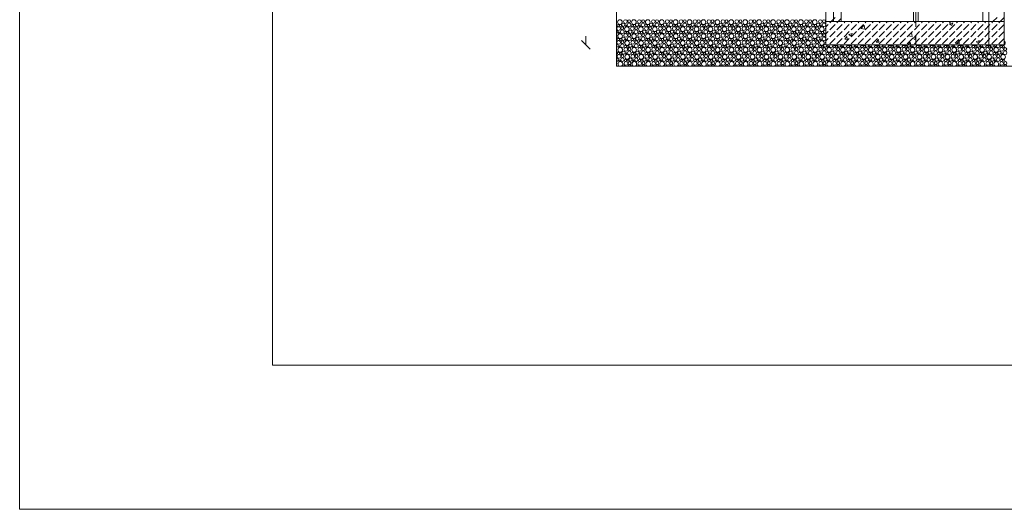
# Model space of a CAD drawing. Header units: millimetres. Extents: x 204754 to 499005, y -178579 to -103222.
# Tile 123 of 178: x 339367 to 352232, y -145708 to -139318. Entities that reach past the tile are written whole.
import ezdxf

# ---------------------------------------------------------------- set-up
doc = ezdxf.new("R2010")
doc.units = ezdxf.units.MM
doc.header["$MEASUREMENT"] = 0
doc.layers.get('0').update_dxf_attribs({"color": 252, "lineweight": 5})
for name, color, linetype, lineweight in [('Nowe_! Tabelka_Nr_pióra__19', 252, 'Continuous', 5), ('Nowe_810-G Ogólne_Nr_pióra__1', 252, 'Continuous', 5), ('Nowe_810-G Ogólne_Nr_pióra__102', 252, 'Continuous', 5), ('Nowe_810-G Ogólne_Nr_pióra__24', 252, 'Continuous', 5), ('Nowe_810-G Ogólne_Nr_pióra__7', 252, 'Continuous', 5), ('Nowe_820-G Rysunki Obrazki_Nr_pióra__7', 252, 'Continuous', 5)]:
    doc.layers.add(name, color=color, linetype=linetype, lineweight=lineweight)

# ---------------------------------------------------------------- blocks, each defined once
blk = doc.blocks.new('podkład 20251118')
at = {"color": 252, "linetype": 'Continuous', "lineweight": 5}
for p, q in [((346763, -139646), (346763, -139532)), ((346706, -139589), (346820, -139703))]:
    blk.add_line(p, q, dxfattribs=at)
at = {"layer": 'Nowe_! Tabelka_Nr_pióra__19', "color": 252, "linetype": 'Continuous', "lineweight": 5}
for q in [(339367, -116008), (381367, -145708)]:
    blk.add_line((339367, -145708), q, dxfattribs=at)
at = {"layer": 'Nowe_810-G Ogólne_Nr_pióra__1', "color": 252, "linetype": 'Continuous', "lineweight": 5}
for p, q in [((349901, -138230), (349901, -139341)), ((350102, -139341), (350102, -138230)), ((352032, -139341), (352032, -138230)), ((352232, -138230), (352232, -139341)), ((349901, -139341), (352232, -139341)), ((349901, -139646), (349901, -139341)), ((349901, -139341), (350102, -139341)), ((352232, -139341), (352032, -139341)), ((352232, -139341), (352232, -139646)), ((352232, -139646), (349901, -139646))]:
    blk.add_line(p, q, dxfattribs=at)
at = {"layer": 'Nowe_810-G Ogólne_Nr_pióra__102', "color": 252, "linetype": 'Continuous', "lineweight": 5}
for centre, radius in [((347210, -139349), 30.6), ((347282, -139342), 23.9), ((347330, -139338), 19.2), ((347392, -139349), 30.6), ((347464, -139342), 23.9), ((347512, -139338), 19.2), ((347574, -139349), 30.6), ((347646, -139342), 23.9), ((347694, -139338), 19.2), ((347756, -139349), 30.6), ((347828, -139342), 23.9), ((347876, -139338), 19.2), ((347938, -139349), 30.6), ((348010, -139342), 23.9), ((348058, -139338), 19.2), ((348120, -139349), 30.6), ((348191, -139342), 23.9), ((348239, -139338), 19.2), ((348301, -139349), 30.6), ((348373, -139342), 23.9), ((348421, -139338), 19.2), ((348483, -139349), 30.6), ((348555, -139342), 23.9), ((348603, -139338), 19.2), ((348665, -139349), 30.6), ((348737, -139342), 23.9), ((348785, -139338), 19.2), ((348847, -139349), 30.6), ((348919, -139342), 23.9), ((348967, -139338), 19.2), ((349029, -139349), 30.6), ((349101, -139342), 23.9), ((349149, -139338), 19.2), ((349211, -139349), 30.6), ((349283, -139342), 23.9), ((349331, -139338), 19.2), ((349393, -139349), 30.6), ((349464, -139342), 23.9), ((349512, -139338), 19.2), ((349574, -139349), 30.6), ((349646, -139342), 23.9), ((349694, -139338), 19.2), ((349756, -139349), 30.6), ((349828, -139342), 23.9), ((349876, -139338), 19.2), ((347192, -139433), 23.9), ((347187, -139395), 14.3), ((347219, -139393), 12.5), ((347240, -139476), 23.7), ((347240, -139429), 19.2), ((347253, -139384), 21.3), ((347302, -139440), 30.6), ((347287, -139397), 10.3), ((347330, -139385), 23.7), ((347345, -139475), 21.3), ((347374, -139433), 23.9), ((347369, -139395), 14.3), ((347401, -139393), 12.5), ((347421, -139476), 23.7), ((347422, -139429), 19.2), ((347435, -139384), 21.3), ((347484, -139440), 30.6), ((347468, -139397), 10.3), ((347511, -139385), 23.7), ((347527, -139475), 21.3), ((347556, -139433), 23.9), ((347551, -139395), 14.3), ((347583, -139393), 12.5), ((347603, -139476), 23.7), ((347604, -139429), 19.2), ((347617, -139384), 21.3), ((347666, -139440), 30.6), ((347650, -139397), 10.3), ((347693, -139385), 23.7), ((347708, -139475), 21.3), ((347738, -139433), 23.9), ((347733, -139395), 14.3), ((347765, -139393), 12.5), ((347785, -139476), 23.7), ((347786, -139429), 19.2), ((347798, -139384), 21.3), ((347848, -139440), 30.6), ((347832, -139397), 10.3), ((347875, -139385), 23.7), ((347890, -139475), 21.3), ((347920, -139433), 23.9), ((347915, -139395), 14.3), ((347947, -139393), 12.5), ((347967, -139476), 23.7), ((347968, -139429), 19.2), ((347980, -139384), 21.3), ((348030, -139440), 30.6), ((348014, -139397), 10.3), ((348057, -139385), 23.7), ((348072, -139475), 21.3), ((348101, -139433), 23.9), ((348097, -139395), 14.3), ((348128, -139393), 12.5), ((348149, -139476), 23.7), ((348149, -139429), 19.2), ((348162, -139384), 21.3), ((348211, -139440), 30.6), ((348196, -139397), 10.3), ((348239, -139385), 23.7), ((348254, -139475), 21.3), ((348283, -139433), 23.9), ((348278, -139395), 14.3), ((348310, -139393), 12.5), ((348331, -139476), 23.7), ((348331, -139429), 19.2), ((348344, -139384), 21.3), ((348393, -139440), 30.6), ((348378, -139397), 10.3), ((348421, -139385), 23.7), ((348436, -139475), 21.3), ((348465, -139433), 23.9), ((348460, -139395), 14.3), ((348492, -139393), 12.5), ((348513, -139476), 23.7), ((348513, -139429), 19.2), ((348526, -139384), 21.3), ((348575, -139440), 30.6), ((348560, -139397), 10.3), ((348603, -139385), 23.7), ((348618, -139475), 21.3), ((348647, -139433), 23.9), ((348642, -139395), 14.3), ((348674, -139393), 12.5), ((348694, -139476), 23.7), ((348695, -139429), 19.2), ((348708, -139384), 21.3), ((348757, -139440), 30.6), ((348741, -139397), 10.3), ((348784, -139385), 23.7), ((348800, -139475), 21.3), ((348829, -139433), 23.9), ((348824, -139395), 14.3), ((348856, -139393), 12.5), ((348876, -139476), 23.7), ((348877, -139429), 19.2), ((348890, -139384), 21.3), ((348939, -139440), 30.6), ((348923, -139397), 10.3), ((348966, -139385), 23.7), ((348981, -139475), 21.3), ((349011, -139433), 23.9), ((349006, -139395), 14.3), ((349038, -139393), 12.5), ((349058, -139476), 23.7), ((349059, -139429), 19.2), ((349071, -139384), 21.3), ((349121, -139440), 30.6), ((349105, -139397), 10.3), ((349148, -139385), 23.7), ((349163, -139475), 21.3), ((349193, -139433), 23.9), ((349188, -139395), 14.3), ((349220, -139393), 12.5), ((349240, -139476), 23.7), ((349241, -139429), 19.2), ((349253, -139384), 21.3), ((349303, -139440), 30.6), ((349287, -139397), 10.3), ((349330, -139385), 23.7), ((349345, -139475), 21.3), ((349374, -139433), 23.9), ((349370, -139395), 14.3), ((349401, -139393), 12.5), ((349422, -139476), 23.7), ((349422, -139429), 19.2), ((349435, -139384), 21.3), ((349484, -139440), 30.6), ((349469, -139397), 10.3), ((349512, -139385), 23.7), ((349527, -139475), 21.3), ((349556, -139433), 23.9), ((349551, -139395), 14.3), ((349583, -139393), 12.5), ((349604, -139476), 23.7), ((349604, -139429), 19.2), ((349617, -139384), 21.3), ((349666, -139440), 30.6), ((349651, -139397), 10.3), ((349694, -139385), 23.7), ((349709, -139475), 21.3), ((349738, -139433), 23.9), ((349733, -139395), 14.3), ((349765, -139393), 12.5), ((349786, -139476), 23.7), ((349786, -139429), 19.2), ((349799, -139384), 21.3), ((349848, -139440), 30.6), ((349833, -139397), 10.3), ((349876, -139385), 23.7), ((347189, -139577), 14.3), ((347212, -139531), 30.6), ((347197, -139488), 10.3), ((347221, -139575), 12.5), ((347255, -139566), 21.3), ((347284, -139524), 23.9), ((347279, -139486), 14.3), ((347288, -139579), 10.3), ((347311, -139484), 12.5), ((347331, -139567), 23.7), ((347332, -139520), 19.2), ((347371, -139577), 14.3), ((347394, -139531), 30.6), ((347378, -139488), 10.3), ((347403, -139575), 12.5), ((347437, -139566), 21.3), ((347466, -139524), 23.9), ((347461, -139486), 14.3), ((347470, -139579), 10.3), ((347493, -139484), 12.5), ((347513, -139567), 23.7), ((347514, -139520), 19.2), ((347553, -139577), 14.3), ((347576, -139531), 30.6), ((347560, -139488), 10.3), ((347585, -139575), 12.5), ((347618, -139566), 21.3), ((347648, -139524), 23.9), ((347643, -139486), 14.3), ((347652, -139579), 10.3), ((347675, -139484), 12.5), ((347695, -139567), 23.7), ((347696, -139520), 19.2), ((347735, -139577), 14.3), ((347758, -139531), 30.6), ((347742, -139488), 10.3), ((347767, -139575), 12.5), ((347800, -139566), 21.3), ((347830, -139524), 23.9), ((347825, -139486), 14.3), ((347834, -139579), 10.3), ((347857, -139484), 12.5), ((347877, -139567), 23.7), ((347878, -139520), 19.2), ((347917, -139577), 14.3), ((347940, -139531), 30.6), ((347924, -139488), 10.3), ((347948, -139575), 12.5), ((347982, -139566), 21.3), ((348011, -139524), 23.9), ((348007, -139486), 14.3), ((348016, -139579), 10.3), ((348038, -139484), 12.5), ((348059, -139567), 23.7), ((348059, -139520), 19.2), ((348098, -139577), 14.3), ((348121, -139531), 30.6), ((348106, -139488), 10.3), ((348130, -139575), 12.5), ((348164, -139566), 21.3), ((348193, -139524), 23.9), ((348188, -139486), 14.3), ((348198, -139579), 10.3), ((348220, -139484), 12.5), ((348241, -139567), 23.7), ((348241, -139520), 19.2), ((348280, -139577), 14.3), ((348303, -139531), 30.6), ((348288, -139488), 10.3), ((348312, -139575), 12.5), ((348346, -139566), 21.3), ((348375, -139524), 23.9), ((348370, -139486), 14.3), ((348380, -139579), 10.3), ((348402, -139484), 12.5), ((348423, -139567), 23.7), ((348423, -139520), 19.2), ((348462, -139577), 14.3), ((348485, -139531), 30.6), ((348470, -139488), 10.3), ((348494, -139575), 12.5), ((348528, -139566), 21.3), ((348557, -139524), 23.9), ((348552, -139486), 14.3), ((348561, -139579), 10.3), ((348584, -139484), 12.5), ((348604, -139567), 23.7), ((348605, -139520), 19.2), ((348644, -139577), 14.3), ((348667, -139531), 30.6), ((348651, -139488), 10.3), ((348676, -139575), 12.5), ((348710, -139566), 21.3), ((348739, -139524), 23.9), ((348734, -139486), 14.3), ((348743, -139579), 10.3), ((348766, -139484), 12.5), ((348786, -139567), 23.7), ((348787, -139520), 19.2), ((348826, -139577), 14.3), ((348849, -139531), 30.6), ((348833, -139488), 10.3), ((348858, -139575), 12.5), ((348891, -139566), 21.3), ((348921, -139524), 23.9), ((348916, -139486), 14.3), ((348925, -139579), 10.3), ((348948, -139484), 12.5), ((348968, -139567), 23.7), ((348969, -139520), 19.2), ((349008, -139577), 14.3), ((349031, -139531), 30.6), ((349015, -139488), 10.3), ((349040, -139575), 12.5), ((349073, -139566), 21.3), ((349103, -139524), 23.9), ((349098, -139486), 14.3), ((349107, -139579), 10.3), ((349130, -139484), 12.5), ((349150, -139567), 23.7), ((349151, -139520), 19.2), ((349190, -139577), 14.3), ((349213, -139531), 30.6), ((349197, -139488), 10.3), ((349221, -139575), 12.5), ((349255, -139566), 21.3), ((349284, -139524), 23.9), ((349280, -139486), 14.3), ((349289, -139579), 10.3), ((349311, -139484), 12.5), ((349332, -139567), 23.7), ((349332, -139520), 19.2), ((349371, -139577), 14.3), ((349394, -139531), 30.6), ((349379, -139488), 10.3), ((349403, -139575), 12.5), ((349437, -139566), 21.3), ((349466, -139524), 23.9), ((349461, -139486), 14.3), ((349471, -139579), 10.3), ((349493, -139484), 12.5), ((349514, -139567), 23.7), ((349514, -139520), 19.2), ((349553, -139577), 14.3), ((349576, -139531), 30.6), ((349561, -139488), 10.3), ((349585, -139575), 12.5), ((349619, -139566), 21.3), ((349648, -139524), 23.9), ((349643, -139486), 14.3), ((349653, -139579), 10.3), ((349675, -139484), 12.5), ((349696, -139567), 23.7), ((349696, -139520), 19.2), ((349735, -139577), 14.3), ((349758, -139531), 30.6), ((349743, -139488), 10.3), ((349767, -139575), 12.5), ((349801, -139566), 21.3), ((349830, -139524), 23.9), ((349825, -139486), 14.3), ((349834, -139579), 10.3), ((349857, -139484), 12.5), ((349877, -139567), 23.7), ((349878, -139520), 19.2), ((347194, -139615), 23.9), ((347214, -139713), 30.6), ((347198, -139670), 10.3), ((347241, -139658), 23.7), ((347242, -139611), 19.2), ((347286, -139706), 23.9), ((347281, -139668), 14.3), ((347304, -139622), 30.6), ((347313, -139666), 12.5), ((347334, -139702), 19.2), ((347347, -139657), 21.3), ((347376, -139615), 23.9), ((347396, -139713), 30.6), ((347380, -139670), 10.3), ((347423, -139658), 23.7), ((347424, -139611), 19.2), ((347468, -139706), 23.9), ((347463, -139668), 14.3), ((347486, -139622), 30.6), ((347495, -139666), 12.5), ((347516, -139702), 19.2), ((347528, -139657), 21.3), ((347558, -139615), 23.9), ((347578, -139713), 30.6), ((347562, -139670), 10.3), ((347605, -139658), 23.7), ((347606, -139611), 19.2), ((347650, -139706), 23.9), ((347645, -139668), 14.3), ((347668, -139622), 30.6), ((347677, -139666), 12.5), ((347698, -139702), 19.2), ((347710, -139657), 21.3), ((347740, -139615), 23.9), ((347760, -139713), 30.6), ((347744, -139670), 10.3), ((347787, -139658), 23.7), ((347788, -139611), 19.2), ((347831, -139706), 23.9), ((347827, -139668), 14.3), ((347850, -139622), 30.6), ((347858, -139666), 12.5), ((347879, -139702), 19.2), ((347892, -139657), 21.3), ((347921, -139615), 23.9), ((347941, -139713), 30.6), ((347926, -139670), 10.3), ((347969, -139658), 23.7), ((347969, -139611), 19.2), ((348013, -139706), 23.9), ((348008, -139668), 14.3), ((348031, -139622), 30.6), ((348040, -139666), 12.5), ((348061, -139702), 19.2), ((348074, -139657), 21.3), ((348103, -139615), 23.9), ((348123, -139713), 30.6), ((348108, -139670), 10.3), ((348151, -139658), 23.7), ((348151, -139611), 19.2), ((348195, -139706), 23.9), ((348190, -139668), 14.3), ((348213, -139622), 30.6), ((348222, -139666), 12.5), ((348243, -139702), 19.2), ((348256, -139657), 21.3), ((348285, -139615), 23.9), ((348305, -139713), 30.6), ((348290, -139670), 10.3), ((348333, -139658), 23.7), ((348333, -139611), 19.2), ((348377, -139706), 23.9), ((348372, -139668), 14.3), ((348395, -139622), 30.6), ((348404, -139666), 12.5), ((348425, -139702), 19.2), ((348438, -139657), 21.3), ((348467, -139615), 23.9), ((348487, -139713), 30.6), ((348471, -139670), 10.3), ((348514, -139658), 23.7), ((348515, -139611), 19.2), ((348559, -139706), 23.9), ((348554, -139668), 14.3), ((348577, -139622), 30.6), ((348586, -139666), 12.5), ((348607, -139702), 19.2), ((348620, -139657), 21.3), ((348649, -139615), 23.9), ((348669, -139713), 30.6), ((348653, -139670), 10.3), ((348696, -139658), 23.7), ((348697, -139611), 19.2), ((348741, -139706), 23.9), ((348736, -139668), 14.3), ((348759, -139622), 30.6), ((348768, -139666), 12.5), ((348789, -139702), 19.2), ((348801, -139657), 21.3), ((348831, -139615), 23.9), ((348851, -139713), 30.6), ((348835, -139670), 10.3), ((348878, -139658), 23.7), ((348879, -139611), 19.2), ((348923, -139706), 23.9), ((348918, -139668), 14.3), ((348941, -139622), 30.6), ((348950, -139666), 12.5), ((348971, -139702), 19.2), ((348983, -139657), 21.3), ((349013, -139615), 23.9), ((349033, -139713), 30.6), ((349017, -139670), 10.3), ((349060, -139658), 23.7), ((349061, -139611), 19.2), ((349104, -139706), 23.9), ((349100, -139668), 14.3), ((349123, -139622), 30.6), ((349131, -139666), 12.5), ((349152, -139702), 19.2), ((349165, -139657), 21.3), ((349194, -139615), 23.9), ((349214, -139713), 30.6), ((349199, -139670), 10.3), ((349242, -139658), 23.7), ((349242, -139611), 19.2), ((349286, -139706), 23.9), ((349281, -139668), 14.3), ((349304, -139622), 30.6), ((349313, -139666), 12.5), ((349334, -139702), 19.2), ((349347, -139657), 21.3), ((349376, -139615), 23.9), ((349396, -139713), 30.6), ((349381, -139670), 10.3), ((349424, -139658), 23.7), ((349424, -139611), 19.2), ((349468, -139706), 23.9), ((349463, -139668), 14.3), ((349486, -139622), 30.6), ((349495, -139666), 12.5), ((349516, -139702), 19.2), ((349529, -139657), 21.3), ((349558, -139615), 23.9), ((349578, -139713), 30.6), ((349563, -139670), 10.3), ((349606, -139658), 23.7), ((349606, -139611), 19.2), ((349650, -139706), 23.9), ((349645, -139668), 14.3), ((349668, -139622), 30.6), ((349677, -139666), 12.5), ((349698, -139702), 19.2), ((349711, -139657), 21.3), ((349740, -139615), 23.9), ((349760, -139713), 30.6), ((349744, -139670), 10.3), ((349787, -139658), 23.7), ((349788, -139611), 19.2), ((349832, -139706), 23.9), ((349827, -139668), 14.3), ((349850, -139622), 30.6), ((349859, -139666), 12.5), ((349880, -139702), 19.2), ((349942, -139713), 30.6), ((349926, -139670), 10.3), ((350014, -139706), 23.9), ((350009, -139668), 14.3), ((350041, -139666), 12.5), ((350062, -139702), 19.2), ((350124, -139713), 30.6), ((350108, -139670), 10.3), ((350195, -139706), 23.9), ((350191, -139668), 14.3), ((350223, -139666), 12.5), ((350243, -139702), 19.2), ((350306, -139713), 30.6), ((350290, -139670), 10.3), ((350377, -139706), 23.9), ((350373, -139668), 14.3), ((350404, -139666), 12.5), ((350425, -139702), 19.2), ((350487, -139713), 30.6), ((350472, -139670), 10.3), ((350559, -139706), 23.9), ((350554, -139668), 14.3), ((350586, -139666), 12.5), ((350607, -139702), 19.2), ((350669, -139713), 30.6), ((350654, -139670), 10.3), ((350741, -139706), 23.9), ((350736, -139668), 14.3), ((350768, -139666), 12.5), ((350789, -139702), 19.2), ((350851, -139713), 30.6), ((350835, -139670), 10.3), ((350923, -139706), 23.9), ((350918, -139668), 14.3), ((350950, -139666), 12.5), ((350971, -139702), 19.2), ((351033, -139713), 30.6), ((351017, -139670), 10.3), ((351105, -139706), 23.9), ((351100, -139668), 14.3), ((351132, -139666), 12.5), ((351153, -139702), 19.2), ((351215, -139713), 30.6), ((351199, -139670), 10.3), ((351287, -139706), 23.9), ((351282, -139668), 14.3), ((351314, -139666), 12.5), ((351335, -139702), 19.2), ((351397, -139713), 30.6), ((351381, -139670), 10.3), ((351468, -139706), 23.9), ((351464, -139668), 14.3), ((351496, -139666), 12.5), ((351516, -139702), 19.2), ((351579, -139713), 30.6), ((351563, -139670), 10.3), ((351650, -139706), 23.9), ((351645, -139668), 14.3), ((351677, -139666), 12.5), ((351698, -139702), 19.2), ((351760, -139713), 30.6), ((351745, -139670), 10.3), ((351832, -139706), 23.9), ((351827, -139668), 14.3), ((351859, -139666), 12.5), ((351880, -139702), 19.2), ((351942, -139713), 30.6), ((351927, -139670), 10.3), ((352014, -139706), 23.9), ((352009, -139668), 14.3), ((352041, -139666), 12.5), ((352062, -139702), 19.2), ((352124, -139713), 30.6), ((352108, -139670), 10.3), ((352196, -139706), 23.9), ((352191, -139668), 14.3), ((352223, -139666), 12.5), ((352244, -139702), 19.2), ((347196, -139797), 23.9), ((347191, -139759), 14.3), ((347223, -139757), 12.5), ((347243, -139840), 23.7), ((347244, -139793), 19.2), ((347257, -139748), 21.3), ((347283, -139850), 14.3), ((347306, -139804), 30.6), ((347290, -139761), 10.3), ((347315, -139848), 12.5), ((347333, -139749), 23.7), ((347348, -139839), 21.3), ((347378, -139797), 23.9), ((347373, -139759), 14.3), ((347405, -139757), 12.5), ((347425, -139840), 23.7), ((347426, -139793), 19.2), ((347438, -139748), 21.3), ((347465, -139850), 14.3), ((347488, -139804), 30.6), ((347472, -139761), 10.3), ((347497, -139848), 12.5), ((347515, -139749), 23.7), ((347530, -139839), 21.3), ((347560, -139797), 23.9), ((347555, -139759), 14.3), ((347587, -139757), 12.5), ((347607, -139840), 23.7), ((347608, -139793), 19.2), ((347620, -139748), 21.3), ((347647, -139850), 14.3), ((347670, -139804), 30.6), ((347654, -139761), 10.3), ((347678, -139848), 12.5), ((347697, -139749), 23.7), ((347712, -139839), 21.3), ((347741, -139797), 23.9), ((347737, -139759), 14.3), ((347768, -139757), 12.5), ((347789, -139840), 23.7), ((347789, -139793), 19.2), ((347802, -139748), 21.3), ((347828, -139850), 14.3), ((347851, -139804), 30.6), ((347836, -139761), 10.3), ((347860, -139848), 12.5), ((347879, -139749), 23.7), ((347894, -139839), 21.3), ((347923, -139797), 23.9), ((347918, -139759), 14.3), ((347950, -139757), 12.5), ((347971, -139840), 23.7), ((347971, -139793), 19.2), ((347984, -139748), 21.3), ((348010, -139850), 14.3), ((348033, -139804), 30.6), ((348018, -139761), 10.3), ((348042, -139848), 12.5), ((348061, -139749), 23.7), ((348076, -139839), 21.3), ((348105, -139797), 23.9), ((348100, -139759), 14.3), ((348132, -139757), 12.5), ((348153, -139840), 23.7), ((348153, -139793), 19.2), ((348166, -139748), 21.3), ((348192, -139850), 14.3), ((348215, -139804), 30.6), ((348200, -139761), 10.3), ((348224, -139848), 12.5), ((348243, -139749), 23.7), ((348258, -139839), 21.3), ((348287, -139797), 23.9), ((348282, -139759), 14.3), ((348314, -139757), 12.5), ((348334, -139840), 23.7), ((348335, -139793), 19.2), ((348348, -139748), 21.3), ((348374, -139850), 14.3), ((348397, -139804), 30.6), ((348381, -139761), 10.3), ((348406, -139848), 12.5), ((348424, -139749), 23.7), ((348440, -139839), 21.3), ((348469, -139797), 23.9), ((348464, -139759), 14.3), ((348496, -139757), 12.5), ((348516, -139840), 23.7), ((348517, -139793), 19.2), ((348530, -139748), 21.3), ((348556, -139850), 14.3), ((348579, -139804), 30.6), ((348563, -139761), 10.3), ((348588, -139848), 12.5), ((348606, -139749), 23.7), ((348621, -139839), 21.3), ((348651, -139797), 23.9), ((348646, -139759), 14.3), ((348678, -139757), 12.5), ((348698, -139840), 23.7), ((348699, -139793), 19.2), ((348711, -139748), 21.3), ((348738, -139850), 14.3), ((348761, -139804), 30.6), ((348745, -139761), 10.3), ((348770, -139848), 12.5), ((348788, -139749), 23.7), ((348803, -139839), 21.3), ((348833, -139797), 23.9), ((348828, -139759), 14.3), ((348860, -139757), 12.5), ((348880, -139840), 23.7), ((348881, -139793), 19.2), ((348893, -139748), 21.3), ((348920, -139850), 14.3), ((348943, -139804), 30.6), ((348927, -139761), 10.3), ((348951, -139848), 12.5), ((348970, -139749), 23.7), ((348985, -139839), 21.3), ((349014, -139797), 23.9), ((349010, -139759), 14.3), ((349041, -139757), 12.5), ((349062, -139840), 23.7), ((349062, -139793), 19.2), ((349075, -139748), 21.3), ((349101, -139850), 14.3), ((349124, -139804), 30.6), ((349109, -139761), 10.3), ((349133, -139848), 12.5), ((349152, -139749), 23.7), ((349167, -139839), 21.3), ((349196, -139797), 23.9), ((349191, -139759), 14.3), ((349223, -139757), 12.5), ((349244, -139840), 23.7), ((349244, -139793), 19.2), ((349257, -139748), 21.3), ((349283, -139850), 14.3), ((349306, -139804), 30.6), ((349291, -139761), 10.3), ((349315, -139848), 12.5), ((349334, -139749), 23.7), ((349349, -139839), 21.3), ((349378, -139797), 23.9), ((349373, -139759), 14.3), ((349405, -139757), 12.5), ((349426, -139840), 23.7), ((349426, -139793), 19.2), ((349439, -139748), 21.3), ((349465, -139850), 14.3), ((349488, -139804), 30.6), ((349473, -139761), 10.3), ((349497, -139848), 12.5), ((349516, -139749), 23.7), ((349531, -139839), 21.3), ((349560, -139797), 23.9), ((349555, -139759), 14.3), ((349587, -139757), 12.5), ((349607, -139840), 23.7), ((349608, -139793), 19.2), ((349621, -139748), 21.3), ((349647, -139850), 14.3), ((349670, -139804), 30.6), ((349654, -139761), 10.3), ((349679, -139848), 12.5), ((349697, -139749), 23.7), ((349713, -139839), 21.3), ((349742, -139797), 23.9), ((349737, -139759), 14.3), ((349769, -139757), 12.5), ((349789, -139840), 23.7), ((349790, -139793), 19.2), ((349803, -139748), 21.3), ((349829, -139850), 14.3), ((349852, -139804), 30.6), ((349836, -139761), 10.3), ((349861, -139848), 12.5), ((349879, -139749), 23.7), ((349894, -139839), 21.3), ((349924, -139797), 23.9), ((349919, -139759), 14.3), ((349951, -139757), 12.5), ((349971, -139840), 23.7), ((349972, -139793), 19.2), ((349984, -139748), 21.3), ((350011, -139850), 14.3), ((350034, -139804), 30.6), ((350018, -139761), 10.3), ((350043, -139848), 12.5), ((350061, -139749), 23.7), ((350076, -139839), 21.3), ((350105, -139797), 23.9), ((350101, -139759), 14.3), ((350133, -139757), 12.5), ((350153, -139840), 23.7), ((350153, -139793), 19.2), ((350166, -139748), 21.3), ((350193, -139850), 14.3), ((350216, -139804), 30.6), ((350200, -139761), 10.3), ((350224, -139848), 12.5), ((350243, -139749), 23.7), ((350258, -139839), 21.3), ((350287, -139797), 23.9), ((350283, -139759), 14.3), ((350314, -139757), 12.5), ((350335, -139840), 23.7), ((350335, -139793), 19.2), ((350348, -139748), 21.3), ((350374, -139850), 14.3), ((350397, -139804), 30.6), ((350382, -139761), 10.3), ((350406, -139848), 12.5), ((350425, -139749), 23.7), ((350440, -139839), 21.3), ((350469, -139797), 23.9), ((350464, -139759), 14.3), ((350496, -139757), 12.5), ((350517, -139840), 23.7), ((350517, -139793), 19.2), ((350530, -139748), 21.3), ((350556, -139850), 14.3), ((350579, -139804), 30.6), ((350564, -139761), 10.3), ((350588, -139848), 12.5), ((350607, -139749), 23.7), ((350622, -139839), 21.3), ((350651, -139797), 23.9), ((350646, -139759), 14.3), ((350678, -139757), 12.5), ((350699, -139840), 23.7), ((350699, -139793), 19.2), ((350712, -139748), 21.3), ((350738, -139850), 14.3), ((350761, -139804), 30.6), ((350745, -139761), 10.3), ((350770, -139848), 12.5), ((350789, -139749), 23.7), ((350804, -139839), 21.3), ((350833, -139797), 23.9), ((350828, -139759), 14.3), ((350860, -139757), 12.5), ((350880, -139840), 23.7), ((350881, -139793), 19.2), ((350894, -139748), 21.3), ((350920, -139850), 14.3), ((350943, -139804), 30.6), ((350927, -139761), 10.3), ((350952, -139848), 12.5), ((350970, -139749), 23.7), ((350986, -139839), 21.3), ((351015, -139797), 23.9), ((351010, -139759), 14.3), ((351042, -139757), 12.5), ((351062, -139840), 23.7), ((351063, -139793), 19.2), ((351076, -139748), 21.3), ((351102, -139850), 14.3), ((351125, -139804), 30.6), ((351109, -139761), 10.3), ((351134, -139848), 12.5), ((351152, -139749), 23.7), ((351167, -139839), 21.3), ((351197, -139797), 23.9), ((351192, -139759), 14.3), ((351224, -139757), 12.5), ((351244, -139840), 23.7), ((351245, -139793), 19.2), ((351257, -139748), 21.3), ((351284, -139850), 14.3), ((351307, -139804), 30.6), ((351291, -139761), 10.3), ((351316, -139848), 12.5), ((351334, -139749), 23.7), ((351349, -139839), 21.3), ((351378, -139797), 23.9), ((351374, -139759), 14.3), ((351406, -139757), 12.5), ((351426, -139840), 23.7), ((351426, -139793), 19.2), ((351439, -139748), 21.3), ((351465, -139850), 14.3), ((351489, -139804), 30.6), ((351473, -139761), 10.3), ((351497, -139848), 12.5), ((351516, -139749), 23.7), ((351531, -139839), 21.3), ((351560, -139797), 23.9), ((351555, -139759), 14.3), ((351587, -139757), 12.5), ((351608, -139840), 23.7), ((351608, -139793), 19.2), ((351621, -139748), 21.3), ((351647, -139850), 14.3), ((351670, -139804), 30.6), ((351655, -139761), 10.3), ((351679, -139848), 12.5), ((351698, -139749), 23.7), ((351713, -139839), 21.3), ((351742, -139797), 23.9), ((351737, -139759), 14.3), ((351769, -139757), 12.5), ((351790, -139840), 23.7), ((351790, -139793), 19.2), ((351803, -139748), 21.3), ((351829, -139850), 14.3), ((351852, -139804), 30.6), ((351837, -139761), 10.3), ((351861, -139848), 12.5), ((351880, -139749), 23.7), ((351895, -139839), 21.3), ((351924, -139797), 23.9), ((351919, -139759), 14.3), ((351951, -139757), 12.5), ((351972, -139840), 23.7), ((351972, -139793), 19.2), ((351985, -139748), 21.3), ((352011, -139850), 14.3), ((352034, -139804), 30.6), ((352018, -139761), 10.3), ((352043, -139848), 12.5), ((352062, -139749), 23.7), ((352077, -139839), 21.3), ((352106, -139797), 23.9), ((352101, -139759), 14.3), ((352133, -139757), 12.5), ((352153, -139840), 23.7), ((352154, -139793), 19.2), ((352167, -139748), 21.3), ((352193, -139850), 14.3), ((352216, -139804), 30.6), ((352200, -139761), 10.3), ((352225, -139848), 12.5), ((352243, -139749), 23.7), ((347200, -139852), 10.3), ((347288, -139888), 23.9), ((347336, -139884), 19.2), ((347382, -139852), 10.3), ((347470, -139888), 23.9), ((347518, -139884), 19.2), ((347564, -139852), 10.3), ((347651, -139888), 23.9), ((347699, -139884), 19.2), ((347746, -139852), 10.3), ((347833, -139888), 23.9), ((347881, -139884), 19.2), ((347928, -139852), 10.3), ((348015, -139888), 23.9), ((348063, -139884), 19.2), ((348110, -139852), 10.3), ((348197, -139888), 23.9), ((348245, -139884), 19.2), ((348291, -139852), 10.3), ((348379, -139888), 23.9), ((348427, -139884), 19.2), ((348473, -139852), 10.3), ((348561, -139888), 23.9), ((348609, -139884), 19.2), ((348655, -139852), 10.3), ((348743, -139888), 23.9), ((348791, -139884), 19.2), ((348837, -139852), 10.3), ((348924, -139888), 23.9), ((348972, -139884), 19.2), ((349019, -139852), 10.3), ((349106, -139888), 23.9), ((349154, -139884), 19.2), ((349201, -139852), 10.3), ((349288, -139888), 23.9), ((349336, -139884), 19.2), ((349383, -139852), 10.3), ((349470, -139888), 23.9), ((349518, -139884), 19.2), ((349564, -139852), 10.3), ((349652, -139888), 23.9), ((349700, -139884), 19.2), ((349746, -139852), 10.3), ((349834, -139888), 23.9), ((349882, -139884), 19.2), ((349928, -139852), 10.3), ((350015, -139888), 23.9), ((350063, -139884), 19.2), ((350110, -139852), 10.3), ((350197, -139888), 23.9), ((350245, -139884), 19.2), ((350292, -139852), 10.3), ((350379, -139888), 23.9), ((350427, -139884), 19.2), ((350474, -139852), 10.3), ((350561, -139888), 23.9), ((350609, -139884), 19.2), ((350655, -139852), 10.3), ((350743, -139888), 23.9), ((350791, -139884), 19.2), ((350837, -139852), 10.3), ((350925, -139888), 23.9), ((350973, -139884), 19.2), ((351019, -139852), 10.3), ((351107, -139888), 23.9), ((351155, -139884), 19.2), ((351201, -139852), 10.3), ((351288, -139888), 23.9), ((351336, -139884), 19.2), ((351383, -139852), 10.3), ((351470, -139888), 23.9), ((351518, -139884), 19.2), ((351565, -139852), 10.3), ((351652, -139888), 23.9), ((351700, -139884), 19.2), ((351747, -139852), 10.3), ((351834, -139888), 23.9), ((351882, -139884), 19.2), ((351928, -139852), 10.3), ((352016, -139888), 23.9), ((352064, -139884), 19.2), ((352110, -139852), 10.3), ((352198, -139888), 23.9), ((352246, -139884), 19.2)]:
    blk.add_circle(centre, radius, dxfattribs=at)
for centre, radius, start, end in [((347148, -139338), 19.2, 337.7823, 22.2177), ((347148, -139385), 23.7, 320.542, 39.458), ((347163, -139475), 21.3, 278.5088, 81.4912), ((349891, -139475), 21.3, 59.474, 300.526), ((349920, -139433), 23.9, 140.5707, 219.4293), ((349915, -139395), 14.3, 161.9808, 198.0192), ((347150, -139520), 19.2, 326.0052, 33.9948), ((347150, -139567), 23.7, 313.9253, 46.0747), ((347165, -139657), 21.3, 273.4874, 86.5126), ((347152, -139702), 19.2, 317.09, 42.91), ((349893, -139657), 21.3, 65.1151, 32.358), ((349922, -139615), 23.9, 148.2255, 211.7745), ((349969, -139658), 23.7, 148.1831, 31.8169), ((350032, -139622), 30.6, 231.8618, 308.1382), ((350074, -139657), 21.3, 147.642, 32.358), ((350151, -139658), 23.7, 148.1831, 31.8169), ((350214, -139622), 30.6, 231.8618, 308.1382), ((350256, -139657), 21.3, 147.642, 32.358), ((350333, -139658), 23.7, 148.1831, 31.8169), ((350396, -139622), 30.6, 231.8618, 308.1382), ((350438, -139657), 21.3, 147.642, 32.358), ((350515, -139658), 23.7, 148.1831, 31.8169), ((350577, -139622), 30.6, 231.8618, 308.1382), ((350620, -139657), 21.3, 147.642, 32.358), ((350697, -139658), 23.7, 148.1831, 31.8169), ((350759, -139622), 30.6, 231.8618, 308.1382), ((350802, -139657), 21.3, 147.642, 32.358), ((350879, -139658), 23.7, 148.1831, 31.8169), ((350941, -139622), 30.6, 231.8618, 308.1382), ((350984, -139657), 21.3, 147.642, 32.358), ((351060, -139658), 23.7, 148.1831, 31.8169), ((351123, -139622), 30.6, 231.8618, 308.1382), ((351166, -139657), 21.3, 147.642, 32.358), ((351242, -139658), 23.7, 148.1831, 31.8169), ((351305, -139622), 30.6, 231.8618, 308.1382), ((351347, -139657), 21.3, 147.642, 32.358), ((351424, -139658), 23.7, 148.1831, 31.8169), ((351487, -139622), 30.6, 231.8618, 308.1382), ((351529, -139657), 21.3, 147.642, 32.358), ((351606, -139658), 23.7, 148.1831, 31.8169), ((351669, -139622), 30.6, 231.8618, 308.1382), ((351711, -139657), 21.3, 147.642, 32.358), ((351788, -139658), 23.7, 148.1831, 31.8169), ((351850, -139622), 30.6, 231.8618, 308.1382), ((351893, -139657), 21.3, 147.642, 32.358), ((351970, -139658), 23.7, 148.1831, 31.8169), ((352032, -139622), 30.6, 231.8618, 308.1382), ((352075, -139657), 21.3, 147.642, 32.358), ((352152, -139658), 23.7, 148.1831, 31.8169), ((352214, -139622), 30.6, 231.8618, 53.5781), ((347151, -139749), 23.7, 307.9773, 52.0227), ((347167, -139839), 21.3, 268.4927, 91.5073), ((347154, -139884), 19.2, 309.4763, 50.5237), ((347153, -139931), 23.7, 19.0838, 57.5218), ((347216, -139895), 30.6, 289.73, 250.27), ((347258, -139930), 21.3, 18.2137, 161.7863), ((347335, -139931), 23.7, 19.0838, 160.9162), ((347398, -139895), 30.6, 289.73, 250.27), ((347440, -139930), 21.3, 18.2137, 161.7863), ((347517, -139931), 23.7, 19.0838, 160.9162), ((347580, -139895), 30.6, 289.73, 250.27), ((347622, -139930), 21.3, 18.2137, 161.7863), ((347699, -139931), 23.7, 19.0838, 160.9162), ((347761, -139895), 30.6, 289.73, 250.27), ((347804, -139930), 21.3, 18.2137, 161.7863), ((347881, -139931), 23.7, 19.0838, 160.9162), ((347943, -139895), 30.6, 289.73, 250.27), ((347986, -139930), 21.3, 18.2137, 161.7863), ((348063, -139931), 23.7, 19.0838, 160.9162), ((348125, -139895), 30.6, 289.73, 250.27), ((348168, -139930), 21.3, 18.2137, 161.7863), ((348244, -139931), 23.7, 19.0838, 160.9162), ((348307, -139895), 30.6, 289.73, 250.27), ((348350, -139930), 21.3, 18.2137, 161.7863), ((348426, -139931), 23.7, 19.0838, 160.9162), ((348489, -139895), 30.6, 289.73, 250.27), ((348531, -139930), 21.3, 18.2137, 161.7863), ((348608, -139931), 23.7, 19.0838, 160.9162), ((348671, -139895), 30.6, 289.73, 250.27), ((348713, -139930), 21.3, 18.2137, 161.7863), ((348790, -139931), 23.7, 19.0838, 160.9162), ((348853, -139895), 30.6, 289.73, 250.27), ((348895, -139930), 21.3, 18.2137, 161.7863), ((348972, -139931), 23.7, 19.0838, 160.9162), ((349034, -139895), 30.6, 289.73, 250.27), ((349077, -139930), 21.3, 18.2137, 161.7863), ((349154, -139931), 23.7, 19.0838, 160.9162), ((349216, -139895), 30.6, 289.73, 250.27), ((349259, -139930), 21.3, 18.2137, 161.7863), ((349336, -139931), 23.7, 19.0838, 160.9162), ((349398, -139895), 30.6, 289.73, 250.27), ((349441, -139930), 21.3, 18.2137, 161.7863), ((349517, -139931), 23.7, 19.0838, 160.9162), ((349580, -139895), 30.6, 289.73, 250.27), ((349623, -139930), 21.3, 18.2137, 161.7863), ((349699, -139931), 23.7, 19.0838, 160.9162), ((349762, -139895), 30.6, 289.73, 250.27), ((349804, -139930), 21.3, 18.2137, 161.7863), ((349881, -139931), 23.7, 19.0838, 160.9162), ((349944, -139895), 30.6, 289.73, 250.27), ((349986, -139930), 21.3, 18.2137, 161.7863), ((350063, -139931), 23.7, 19.0838, 160.9162), ((350126, -139895), 30.6, 289.73, 250.27), ((350168, -139930), 21.3, 18.2137, 161.7863), ((350245, -139931), 23.7, 19.0838, 160.9162), ((350307, -139895), 30.6, 289.73, 250.27), ((350350, -139930), 21.3, 18.2137, 161.7863), ((350427, -139931), 23.7, 19.0838, 160.9162), ((350489, -139895), 30.6, 289.73, 250.27), ((350532, -139930), 21.3, 18.2137, 161.7863), ((350609, -139931), 23.7, 19.0838, 160.9162), ((350671, -139895), 30.6, 289.73, 250.27), ((350714, -139930), 21.3, 18.2137, 161.7863), ((350790, -139931), 23.7, 19.0838, 160.9162), ((350853, -139895), 30.6, 289.73, 250.27), ((350896, -139930), 21.3, 18.2137, 161.7863), ((350972, -139931), 23.7, 19.0838, 160.9162), ((351035, -139895), 30.6, 289.73, 250.27), ((351077, -139930), 21.3, 18.2137, 161.7863), ((351154, -139931), 23.7, 19.0838, 160.9162), ((351217, -139895), 30.6, 289.73, 250.27), ((351259, -139930), 21.3, 18.2137, 161.7863), ((351336, -139931), 23.7, 19.0838, 160.9162), ((351399, -139895), 30.6, 289.73, 250.27), ((351441, -139930), 21.3, 18.2137, 161.7863), ((351518, -139931), 23.7, 19.0838, 160.9162), ((351580, -139895), 30.6, 289.73, 250.27), ((351623, -139930), 21.3, 18.2137, 161.7863), ((351700, -139931), 23.7, 19.0838, 160.9162), ((351762, -139895), 30.6, 289.73, 250.27), ((351805, -139930), 21.3, 18.2137, 161.7863), ((351882, -139931), 23.7, 19.0838, 160.9162), ((351944, -139895), 30.6, 289.73, 250.27), ((351987, -139930), 21.3, 18.2137, 161.7863), ((352063, -139931), 23.7, 19.0838, 160.9162), ((352126, -139895), 30.6, 289.73, 250.27), ((352168, -139930), 21.3, 18.2137, 161.7863), ((352245, -139931), 23.7, 19.0838, 160.9162)]:
    blk.add_arc(centre, radius, start, end, dxfattribs=at)
at = {"layer": 'Nowe_810-G Ogólne_Nr_pióra__24', "color": 252, "linetype": 'Continuous', "lineweight": 5}
for p, q in [((347166, -139924), (347166, -138230)), ((349901, -138755), (349901, -139646)), ((349901, -139646), (352232, -139646)), ((367657, -139924), (347166, -139924))]:
    blk.add_line(p, q, dxfattribs=at)
at = {"layer": 'Nowe_810-G Ogólne_Nr_pióra__7', "color": 252, "linetype": 'Continuous', "lineweight": 5}
for p, q in [((349970, -139341), (350023, -139288)), ((350061, -139341), (350102, -139301)), ((352084, -139341), (352137, -139288)), ((352176, -139341), (352229, -139288)), ((349901, -139409), (349931, -139380)), ((349954, -139357), (349970, -139341)), ((349954, -139449), (350023, -139380)), ((350046, -139357), (350061, -139341)), ((350046, -139449), (350115, -139380)), ((350138, -139357), (350153, -139341)), ((350138, -139449), (350207, -139380)), ((350230, -139357), (350245, -139341)), ((350230, -139449), (350299, -139380)), ((350322, -139357), (350337, -139341)), ((350322, -139449), (350391, -139380)), ((350414, -139357), (350429, -139341)), ((350414, -139449), (350483, -139380)), ((350506, -139357), (350521, -139341)), ((350506, -139449), (350575, -139380)), ((350598, -139357), (350613, -139341)), ((350598, -139449), (350667, -139380)), ((350690, -139357), (350705, -139341)), ((350690, -139449), (350759, -139380)), ((350782, -139357), (350797, -139341)), ((350782, -139449), (350850, -139380)), ((350873, -139357), (350889, -139341)), ((350873, -139449), (350942, -139380)), ((350965, -139357), (350981, -139341)), ((350965, -139449), (351034, -139380)), ((351057, -139357), (351073, -139341)), ((351057, -139449), (351126, -139380)), ((351149, -139357), (351165, -139341)), ((351149, -139449), (351218, -139380)), ((351241, -139357), (351257, -139341)), ((351241, -139449), (351310, -139380)), ((351333, -139357), (351348, -139341)), ((351333, -139449), (351402, -139380)), ((351425, -139357), (351440, -139341)), ((351425, -139449), (351494, -139380)), ((351517, -139357), (351532, -139341)), ((351517, -139449), (351586, -139380)), ((351609, -139357), (351624, -139341)), ((351609, -139449), (351678, -139380)), ((351701, -139357), (351716, -139341)), ((351701, -139449), (351770, -139380)), ((351793, -139357), (351808, -139341)), ((351793, -139449), (351862, -139380)), ((351885, -139357), (351900, -139341)), ((351885, -139449), (351954, -139380)), ((351977, -139357), (351992, -139341)), ((351977, -139449), (352045, -139380)), ((352068, -139357), (352084, -139341)), ((352068, -139449), (352137, -139380)), ((352160, -139357), (352176, -139341)), ((352160, -139449), (352229, -139380)), ((349901, -139501), (349931, -139472)), ((349901, -139593), (349931, -139563)), ((349954, -139540), (350023, -139472)), ((349954, -139632), (350023, -139563)), ((350046, -139540), (350115, -139472)), ((350046, -139632), (350115, -139563)), ((350138, -139540), (350207, -139472)), ((350138, -139632), (350207, -139563)), ((350230, -139540), (350299, -139472)), ((350230, -139632), (350299, -139563)), ((350322, -139540), (350391, -139472)), ((350322, -139632), (350391, -139563)), ((350414, -139540), (350483, -139472)), ((350414, -139632), (350483, -139563)), ((350506, -139540), (350575, -139472)), ((350506, -139632), (350575, -139563)), ((350598, -139540), (350667, -139472)), ((350598, -139632), (350667, -139563)), ((350690, -139540), (350759, -139472)), ((350690, -139632), (350759, -139563)), ((350782, -139540), (350850, -139472)), ((350782, -139632), (350850, -139563)), ((350873, -139540), (350942, -139472)), ((350873, -139632), (350942, -139563)), ((350965, -139540), (351034, -139472)), ((350965, -139632), (351034, -139563)), ((351057, -139540), (351126, -139472)), ((351057, -139632), (351126, -139563)), ((351149, -139540), (351218, -139472)), ((351149, -139632), (351218, -139563)), ((351241, -139540), (351310, -139472)), ((351241, -139632), (351310, -139563)), ((351333, -139540), (351402, -139472)), ((351333, -139632), (351402, -139563)), ((351425, -139540), (351494, -139472)), ((351425, -139632), (351494, -139563)), ((351517, -139540), (351586, -139472)), ((351517, -139632), (351586, -139563)), ((351609, -139540), (351678, -139472)), ((351609, -139632), (351678, -139563)), ((351701, -139540), (351770, -139472)), ((351701, -139632), (351770, -139563)), ((351793, -139540), (351862, -139472)), ((351793, -139632), (351862, -139563)), ((351885, -139540), (351954, -139472)), ((351885, -139632), (351954, -139563)), ((351977, -139540), (352045, -139472)), ((351977, -139632), (352045, -139563)), ((352068, -139540), (352137, -139472)), ((352068, -139632), (352137, -139563)), ((352160, -139540), (352229, -139472)), ((352160, -139632), (352229, -139563))]:
    blk.add_line(p, q, dxfattribs=at)
at = {"layer": 'Nowe_820-G Rysunki Obrazki_Nr_pióra__7', "color": 252, "linetype": 'Continuous', "lineweight": 5}
for p, q in [((342669, -117888), (342669, -143827)), ((351951, -139341), (351951, -138230)), ((352032, -138230), (352032, -139646)), ((349902, -139646), (349902, -138532)), ((349999, -138532), (349999, -139341)), ((351047, -138802), (351047, -139341)), ((351107, -138802), (351107, -139341)), ((351076, -139341), (351076, -139108)), ((351076, -139409), (351076, -139190)), ((349999, -139341), (351951, -139341)), ((350358, -139434), (350403, -139388)), ((350358, -139434), (350411, -139442)), ((350411, -139442), (350403, -139388)), ((350711, -139341), (350717, -139345)), ((350717, -139345), (350717, -139341)), ((351047, -139341), (351107, -139341)), ((351518, -139372), (351559, -139357)), ((351518, -139372), (351547, -139392)), ((351547, -139392), (351559, -139357)), ((350147, -139572), (350174, -139539)), ((350147, -139572), (350180, -139576)), ((350180, -139576), (350174, -139539)), ((350203, -139512), (350244, -139496)), ((350203, -139512), (350232, -139531)), ((350232, -139531), (350244, -139496)), ((350560, -139609), (350589, -139576)), ((350595, -139613), (350589, -139576)), ((350975, -139529), (351020, -139483)), ((350975, -139529), (351028, -139537)), ((351028, -139537), (351020, -139483)), ((351033, -139558), (351074, -139543)), ((351033, -139558), (351062, -139578)), ((351062, -139578), (351074, -139543)), ((351076, -139646), (351076, -139518)), ((351592, -139624), (351637, -139578)), ((351644, -139634), (351637, -139578)), ((352032, -139646), (349902, -139646)), ((350560, -139609), (350595, -139613)), ((350975, -139646), (351002, -139613)), ((351010, -139646), (351002, -139613)), ((351592, -139624), (351644, -139634)), ((351864, -139605), (351904, -139590)), ((351864, -139605), (351893, -139624)), ((351893, -139624), (351904, -139590)), ((342669, -143827), (380867, -143827))]:
    blk.add_line(p, q, dxfattribs=at)

msp = doc.modelspace()

# ---------------------------------------------------------------- block references
msp.add_blockref('podkład 20251118', (0, 0))

doc.saveas('drawing.dxf')
